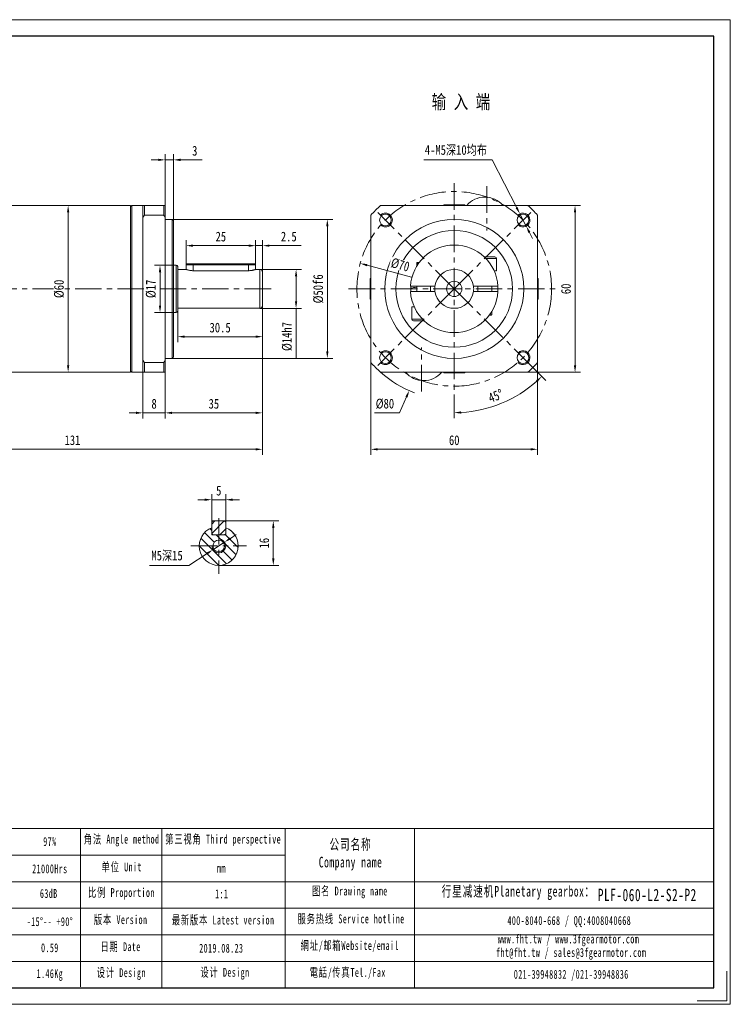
# Model space of a CAD drawing. Header units: millimetres. Extents: x -67 to 433, y -60 to 294.
# Tile 3 of 3: x 178 to 433, y -60 to 294. Entities that reach past the tile are written whole.
import ezdxf

# ---------------------------------------------------------------- set-up
doc = ezdxf.new("R2010")
doc.units = ezdxf.units.MM
doc.header["$LTSCALE"] = 1.5
doc.linetypes.add('CENTER', pattern=[10.16, 6.35, -1.27, 1.27, -1.27])
doc.layers.get('0').update_dxf_attribs({"lineweight": 18})
for name, color, linetype, lineweight in [('1轮廓实线层', 7, 'Continuous', 18), ('3中心线层', 1, 'CENTER', 18), ('7标注层', 4, 'Continuous', 18), ('SLD-0', 7, 'Continuous', 18), ('图框_外框线', 7, 'Continuous', 18)]:
    doc.layers.add(name, color=color, linetype=linetype, lineweight=lineweight)
doc.styles.add('PC_TEXTSTYLE', font='txt', dxfattribs={"width": 0.8})
doc.styles.add('TH_GBDIM', font='txt', dxfattribs={"width": 0.8})
doc.styles.add('标准', font='txt', dxfattribs={"width": 0.667})
doc.dimstyles.new('TH_GBDIM', dxfattribs={"dimtxt": 3.5, "dimasz": 2.5, "dimexe": 2, "dimexo": 0, "dimgap": 1.5, "dimtad": 1, "dimdec": 1, "dimdsep": 46, "dimtxsty": 'TH_GBDIM', "dimcen": 2.5, "dimdle": 5, "dimclrd": 4, "dimclre": 4, "dimclrt": 3, "dimadec": 0, "dimazin": 2, "dimtfac": 0.714286, "dimtdec": 1, "dimtmove": 0, "dimatfit": 3, "dimfxl": 1, "dimtolj": 1, "dimarcsym": 0})

# ---------------------------------------------------------------- blocks, each defined once
blk = doc.blocks.new('*X6')
at = {"layer": '7标注层', "transparency": 16777216}
for points in [[(357, 226.24), (356.26, 225.86), (357.77, 223.83)], [(361.57, 217.35), (360.83, 216.96), (360.06, 219.38)]]:
    blk.add_hatch(color=4, dxfattribs=at).paths.add_polyline_path(points, flags=0)
at = {"layer": '7标注层', "color": 4, "transparency": 16777216}
for p, q in [((323.24, 243.25), (347.79, 243.25)), ((347.79, 243.25), (356.63, 226.05)), ((360.06, 219.38), (357.77, 223.83)), ((361.2, 217.16), (362.34, 214.93))]:
    blk.add_line(p, q, dxfattribs=at)
at = {"layer": '7标注层', "color": 3, "transparency": 16777216, "insert": (334.76, 246.63), "char_height": 3.5, "width": 47.1022, "attachment_point": 5, "style": 'TH_GBDIM'}
blk.add_mtext('4-M5深10均布', dxfattribs=at)
blk = doc.blocks.new('*X7')
at = {"layer": '7标注层', "transparency": 16777216}
for points in [[(306.66, 139.57), (306.66, 138.74), (304.16, 139.16)], [(361.66, 139.57), (361.66, 138.74), (364.16, 139.16)]]:
    blk.add_hatch(color=4, dxfattribs=at).paths.add_polyline_path(points, flags=0)
at = {"layer": '7标注层', "color": 4, "transparency": 16777216}
for p, q in [((304.16, 170.4), (304.16, 137.16)), ((364.16, 170.4), (364.16, 137.16)), ((306.66, 139.16), (361.66, 139.16))]:
    blk.add_line(p, q, dxfattribs=at)
at = {"layer": '7标注层', "color": 3, "transparency": 16777216, "insert": (334.16, 142.41), "char_height": 3.5, "width": 7.1867, "attachment_point": 5, "style": 'TH_GBDIM'}
blk.add_mtext('60', dxfattribs=at)
blk = doc.blocks.new('*X8')
at = {"layer": '7标注层', "transparency": 16777216}
for points in [[(377.2, 224.35), (378.03, 224.35), (377.61, 226.85)], [(377.2, 169.35), (378.03, 169.35), (377.61, 166.85)]]:
    blk.add_hatch(color=4, dxfattribs=at).paths.add_polyline_path(points, flags=0)
at = {"layer": '7标注层', "color": 4, "transparency": 16777216}
for p, q in [((360.62, 226.85), (379.61, 226.85)), ((377.61, 169.35), (377.61, 224.35)), ((360.62, 166.85), (379.61, 166.85))]:
    blk.add_line(p, q, dxfattribs=at)
at = {"layer": '7标注层', "color": 3, "transparency": 16777216, "insert": (374.36, 196.85), "char_height": 3.5, "width": 7.1867, "attachment_point": 5, "rotation": 90, "style": 'TH_GBDIM'}
blk.add_mtext('60', dxfattribs=at)
blk = doc.blocks.new('*X14')
at = {"layer": '7标注层', "transparency": 16777216}
for points in [[(138.23, 139.57), (138.23, 138.74), (135.73, 139.16)], [(262.73, 139.57), (262.73, 138.74), (265.23, 139.16)]]:
    blk.add_hatch(color=4, dxfattribs=at).paths.add_polyline_path(points, flags=0)
at = {"layer": '7标注层', "color": 4, "transparency": 16777216}
for p, q in [((265.23, 190.85), (265.23, 137.16)), ((135.73, 160.73), (135.73, 137.16)), ((262.73, 139.16), (138.23, 139.16))]:
    blk.add_line(p, q, dxfattribs=at)
at = {"layer": '7标注层', "color": 3, "transparency": 16777216, "insert": (196.88, 142.41), "char_height": 3.5, "width": 10.2356, "attachment_point": 5, "style": 'TH_GBDIM'}
blk.add_mtext('131', dxfattribs=at)
blk = doc.blocks.new('*X15')
at = {"layer": '7标注层', "transparency": 16777216}
for points in [[(227.73, 243.66), (227.73, 242.83), (230.23, 243.25)], [(235.73, 243.66), (235.73, 242.83), (233.23, 243.25)]]:
    blk.add_hatch(color=4, dxfattribs=at).paths.add_polyline_path(points, flags=0)
at = {"layer": '7标注层', "color": 4, "transparency": 16777216}
for p, q in [((230.23, 226.85), (230.23, 245.25)), ((233.23, 221.35), (233.23, 245.25)), ((227.73, 243.25), (225.23, 243.25)), ((230.23, 243.25), (233.23, 243.25)), ((235.73, 243.25), (243.5, 243.25))]:
    blk.add_line(p, q, dxfattribs=at)
at = {"layer": '7标注层', "color": 3, "transparency": 16777216, "insert": (240.86, 246.5), "char_height": 3.5, "width": 3.0178, "attachment_point": 5, "style": 'TH_GBDIM'}
blk.add_mtext('3', dxfattribs=at)
blk = doc.blocks.new('*X16')
at = {"layer": '7标注层', "transparency": 16777216}
for points in [[(237.23, 180.08), (237.23, 179.24), (234.73, 179.66)], [(262.73, 180.08), (262.73, 179.24), (265.23, 179.66)]]:
    blk.add_hatch(color=4, dxfattribs=at).paths.add_polyline_path(points, flags=0)
at = {"layer": '7标注层', "color": 4, "transparency": 16777216}
for p, q in [((234.73, 188.85), (234.73, 177.66)), ((265.23, 190.85), (265.23, 177.66)), ((237.23, 179.66), (262.73, 179.66))]:
    blk.add_line(p, q, dxfattribs=at)
at = {"layer": '7标注层', "color": 3, "transparency": 16777216, "insert": (249.98, 182.91), "char_height": 3.5, "width": 14.9644, "attachment_point": 5, "style": 'TH_GBDIM'}
blk.add_mtext('30.5', dxfattribs=at)
blk = doc.blocks.new('*X17')
at = {"layer": '7标注层', "transparency": 16777216}
for points in [[(288.12, 219.35), (288.95, 219.35), (288.54, 221.85)], [(288.12, 174.35), (288.95, 174.35), (288.54, 171.85)]]:
    blk.add_hatch(color=4, dxfattribs=at).paths.add_polyline_path(points, flags=0)
at = {"layer": '7标注层', "color": 4, "transparency": 16777216}
for p, q in [((232.23, 221.85), (290.54, 221.85)), ((288.54, 219.35), (288.54, 174.35)), ((232.23, 171.85), (290.54, 171.85))]:
    blk.add_line(p, q, dxfattribs=at)
at = {"layer": '7标注层', "color": 3, "transparency": 16777216, "insert": (285.29, 196.85), "char_height": 3.5, "width": 19.32, "attachment_point": 5, "rotation": 90, "style": 'TH_GBDIM'}
blk.add_mtext('%%C50f6', dxfattribs=at)
blk = doc.blocks.new('*X18')
at = {"layer": '7标注层', "transparency": 16777216}
for points in [[(260.23, 212.8), (260.23, 211.97), (262.73, 212.39)], [(267.73, 212.8), (267.73, 211.97), (265.23, 212.39)]]:
    blk.add_hatch(color=4, dxfattribs=at).paths.add_polyline_path(points, flags=0)
at = {"layer": '7标注层', "color": 4, "transparency": 16777216}
for p, q in [((262.73, 205.45), (262.73, 214.39)), ((265.23, 202.85), (265.23, 214.39)), ((260.23, 212.39), (257.73, 212.39)), ((262.73, 212.39), (265.23, 212.39)), ((267.73, 212.39), (279.1, 212.39))]:
    blk.add_line(p, q, dxfattribs=at)
at = {"layer": '7标注层', "color": 3, "transparency": 16777216, "insert": (274.66, 215.64), "char_height": 3.5, "width": 11.0444, "attachment_point": 5, "style": 'TH_GBDIM'}
blk.add_mtext('2.5', dxfattribs=at)
blk = doc.blocks.new('*X19')
at = {"layer": '7标注层', "transparency": 16777216}
for points in [[(240.23, 212.8), (240.23, 211.97), (237.73, 212.39)], [(260.23, 212.8), (260.23, 211.97), (262.73, 212.39)]]:
    blk.add_hatch(color=4, dxfattribs=at).paths.add_polyline_path(points, flags=0)
at = {"layer": '7标注层', "color": 4, "transparency": 16777216}
for p, q in [((237.73, 205.45), (237.73, 214.39)), ((262.73, 205.45), (262.73, 214.39)), ((260.23, 212.39), (240.23, 212.39))]:
    blk.add_line(p, q, dxfattribs=at)
at = {"layer": '7标注层', "color": 3, "transparency": 16777216, "insert": (250.23, 215.64), "char_height": 3.5, "width": 7.0622, "attachment_point": 5, "style": 'TH_GBDIM'}
blk.add_mtext('25', dxfattribs=at)
blk = doc.blocks.new('*X20')
at = {"layer": '7标注层', "transparency": 16777216}
for points in [[(232.73, 152.68), (232.73, 151.85), (230.23, 152.26)], [(262.73, 152.68), (262.73, 151.85), (265.23, 152.26)]]:
    blk.add_hatch(color=4, dxfattribs=at).paths.add_polyline_path(points, flags=0)
at = {"layer": '7标注层', "color": 4, "transparency": 16777216}
for p, q in [((230.23, 166.85), (230.23, 150.26)), ((265.23, 168.32), (265.23, 150.26)), ((232.73, 152.26), (262.73, 152.26))]:
    blk.add_line(p, q, dxfattribs=at)
at = {"layer": '7标注层', "color": 3, "transparency": 16777216, "insert": (247.73, 155.51), "char_height": 3.5, "width": 7, "attachment_point": 5, "style": 'TH_GBDIM'}
blk.add_mtext('35', dxfattribs=at)
blk = doc.blocks.new('*X21')
at = {"layer": '7标注层', "transparency": 16777216}
for points in [[(219.73, 152.68), (219.73, 151.85), (222.23, 152.26)], [(232.73, 152.68), (232.73, 151.85), (230.23, 152.26)]]:
    blk.add_hatch(color=4, dxfattribs=at).paths.add_polyline_path(points, flags=0)
at = {"layer": '7标注层', "color": 4, "transparency": 16777216}
for p, q in [((222.23, 166.85), (222.23, 150.26)), ((230.23, 166.85), (230.23, 150.26)), ((219.73, 152.26), (217.23, 152.26)), ((230.23, 152.26), (222.23, 152.26)), ((232.73, 152.26), (235.23, 152.26))]:
    blk.add_line(p, q, dxfattribs=at)
at = {"layer": '7标注层', "color": 3, "transparency": 16777216, "insert": (226.23, 155.51), "char_height": 3.5, "width": 3.1733, "attachment_point": 5, "style": 'TH_GBDIM'}
blk.add_mtext('8', dxfattribs=at)
blk = doc.blocks.new('*X22')
at = {"layer": '7标注层', "transparency": 16777216}
for points in [[(244.48, 121.44), (244.48, 120.61), (246.98, 121.02)], [(254.48, 121.44), (254.48, 120.61), (251.98, 121.02)]]:
    blk.add_hatch(color=4, dxfattribs=at).paths.add_polyline_path(points, flags=0)
at = {"layer": '7标注层', "color": 4, "transparency": 16777216}
for p, q in [((244.48, 121.02), (241.98, 121.02)), ((246.98, 113), (246.98, 123.02)), ((246.98, 121.02), (251.98, 121.02)), ((251.98, 113), (251.98, 123.02)), ((254.48, 121.02), (256.98, 121.02))]:
    blk.add_line(p, q, dxfattribs=at)
at = {"layer": '7标注层', "color": 3, "transparency": 16777216, "insert": (249.48, 124.27), "char_height": 3.5, "width": 3.0178, "attachment_point": 5, "style": 'TH_GBDIM'}
blk.add_mtext('5', dxfattribs=at)
blk = doc.blocks.new('*X23')
at = {"layer": '7标注层', "transparency": 16777216}
for points in [[(268.68, 110.9), (269.52, 110.9), (269.1, 113.4)], [(268.68, 99.9), (269.52, 99.9), (269.1, 97.4)]]:
    blk.add_hatch(color=4, dxfattribs=at).paths.add_polyline_path(points, flags=0)
at = {"layer": '7标注层', "color": 4, "transparency": 16777216}
for p, q in [((251.58, 113.4), (271.1, 113.4)), ((269.1, 110.9), (269.1, 99.9)), ((249.48, 97.4), (271.1, 97.4))]:
    blk.add_line(p, q, dxfattribs=at)
at = {"layer": '7标注层', "color": 3, "transparency": 16777216, "insert": (265.85, 105.4), "char_height": 3.5, "width": 6.8833, "attachment_point": 5, "rotation": 90, "style": 'TH_GBDIM'}
blk.add_mtext('16', dxfattribs=at)
blk = doc.blocks.new('*X24')
at = {"layer": '7标注层', "transparency": 16777216}
for points in [[(253.44, 107.48), (253.9, 106.78), (251.57, 105.76)], [(245.07, 102.02), (245.52, 101.32), (247.39, 103.03)]]:
    blk.add_hatch(color=4, dxfattribs=at).paths.add_polyline_path(points, flags=0)
at = {"layer": '7标注层', "color": 4, "transparency": 16777216}
for p, q in [((253.67, 107.13), (255.76, 108.5)), ((251.57, 105.76), (247.39, 103.03)), ((238.75, 97.4), (245.29, 101.67)), ((224.54, 97.4), (238.75, 97.4))]:
    blk.add_line(p, q, dxfattribs=at)
at = {"layer": '7标注层', "color": 3, "transparency": 16777216, "insert": (230.9, 100.78), "char_height": 3.5, "width": 23.3022, "attachment_point": 5, "style": 'TH_GBDIM'}
blk.add_mtext('M5深15', dxfattribs=at)
blk = doc.blocks.new('*X25')
at = {"layer": '7标注层', "transparency": 16777216}
for points in [[(276.88, 201.35), (277.71, 201.35), (277.29, 203.85)], [(276.88, 192.35), (277.71, 192.35), (277.29, 189.85)]]:
    blk.add_hatch(color=4, dxfattribs=at).paths.add_polyline_path(points, flags=0)
at = {"layer": '7标注层', "color": 4, "transparency": 16777216}
for p, q in [((264.23, 203.85), (279.29, 203.85)), ((277.29, 201.35), (277.29, 192.35)), ((264.23, 189.85), (279.29, 189.85)), ((277.29, 189.85), (277.29, 172.09))]:
    blk.add_line(p, q, dxfattribs=at)
at = {"layer": '7标注层', "color": 3, "transparency": 16777216, "insert": (274.04, 179.72), "char_height": 3.5, "width": 19.2889, "attachment_point": 5, "rotation": 90, "style": 'TH_GBDIM'}
blk.add_mtext('%%C14h7', dxfattribs=at)
blk = doc.blocks.new('*X26')
at = {"layer": '7标注层', "transparency": 16777216}
blk.add_hatch(color=4, dxfattribs=at).paths.add_polyline_path([(316.61, 158.15), (317.37, 157.81), (318, 160.26)], flags=0)
at = {"layer": '7标注层', "color": 4, "transparency": 16777216}
for p, q in [((334.16, 194.35), (334.16, 199.35)), ((331.66, 196.85), (336.66, 196.85)), ((314.47, 152.26), (316.99, 157.98)), ((305.5, 152.26), (314.47, 152.26))]:
    blk.add_line(p, q, dxfattribs=at)
blk.add_arc((334.16, 196.85), 40, 228.5904, 249.0338, dxfattribs=at)
at = {"layer": '7标注层', "color": 3, "transparency": 16777216, "insert": (309.24, 155.51), "char_height": 3.5, "width": 11.3867, "attachment_point": 5, "style": 'TH_GBDIM'}
blk.add_mtext('%%C80', dxfattribs=at)
blk = doc.blocks.new('*X28')
at = {"transparency": 16777216}
for points in [[(363.55, 163.95), (364.12, 163.35), (365.65, 165.37)], [(336.68, 151.98), (336.65, 152.81), (334.16, 152.33)]]:
    blk.add_hatch(color=4, dxfattribs=at).paths.add_polyline_path(points, flags=0)
at = {"color": 4, "transparency": 16777216}
for p, q in [((361.68, 169.34), (367.06, 163.95)), ((334.16, 158.85), (334.16, 150.33))]:
    blk.add_line(p, q, dxfattribs=at)
blk.add_arc((334.16, 196.85), 44.53, 273.2173, 311.7827, dxfattribs=at)
at = {"color": 3, "transparency": 16777216, "insert": (349.09, 158.37), "char_height": 3.5, "width": 12.5056, "attachment_point": 5, "rotation": 21.1964, "style": 'TH_GBDIM'}
blk.add_mtext('45%%D', dxfattribs=at)
blk = doc.blocks.new('*X29')
at = {"layer": '7标注层', "transparency": 16777216}
blk.add_hatch(color=4, dxfattribs=at).paths.add_polyline_path([(302.91, 205.77), (302.69, 204.96), (300.39, 206.02)], flags=0)
at = {"layer": '7标注层', "color": 4, "transparency": 16777216}
blk.add_line((318.76, 201.04), (302.8, 205.37), dxfattribs=at)
at = {"layer": '7标注层', "color": 3, "transparency": 16777216, "insert": (314.75, 205.49), "char_height": 3.5, "width": 12.792, "attachment_point": 5, "rotation": 344.8165, "style": 'TH_GBDIM'}
blk.add_mtext('%%C70', dxfattribs=at)
blk = doc.blocks.new('*X30')
at = {"layer": '7标注层', "transparency": 16777216}
for points in [[(227.95, 202.85), (228.78, 202.85), (228.36, 205.35)], [(227.95, 190.85), (228.78, 190.85), (228.36, 188.35)]]:
    blk.add_hatch(color=4, dxfattribs=at).paths.add_polyline_path(points, flags=0)
at = {"layer": '7标注层', "color": 4, "transparency": 16777216}
for p, q in [((233.73, 205.35), (226.36, 205.35)), ((228.36, 202.85), (228.36, 190.85)), ((233.73, 188.35), (226.36, 188.35))]:
    blk.add_line(p, q, dxfattribs=at)
at = {"layer": '7标注层', "color": 3, "transparency": 16777216, "insert": (225.11, 196.85), "char_height": 3.5, "width": 11.3244, "attachment_point": 5, "rotation": 90, "style": 'TH_GBDIM'}
blk.add_mtext('%%C17', dxfattribs=at)
blk = doc.blocks.new('*X31')
at = {"layer": '7标注层', "transparency": 16777216}
for points in [[(194.91, 224.35), (195.74, 224.35), (195.32, 226.85)], [(194.91, 169.35), (195.74, 169.35), (195.32, 166.85)]]:
    blk.add_hatch(color=4, dxfattribs=at).paths.add_polyline_path(points, flags=0)
at = {"layer": '7标注层', "color": 4, "transparency": 16777216}
for p, q in [((194.77, 226.85), (197.32, 226.85)), ((195.32, 224.35), (195.32, 169.35)), ((194.77, 166.85), (197.32, 166.85))]:
    blk.add_line(p, q, dxfattribs=at)
at = {"layer": '7标注层', "color": 3, "transparency": 16777216, "insert": (192.07, 196.85), "char_height": 3.5, "width": 11.3867, "attachment_point": 5, "rotation": 90, "style": 'TH_GBDIM'}
blk.add_mtext('%%C60', dxfattribs=at)

msp = doc.modelspace()

# ---------------------------------------------------------------- hatches: boundary and pattern name
at = {"linetype": 'Continuous', "lineweight": 0}
h = msp.add_hatch(dxfattribs=at)
h.set_pattern_fill('ANSI31', color=2, style=0, pattern_type=0)
h.set_pattern_definition([(45, (0, 0), (-1.683798, 1.683798), [])])
h.paths.add_polyline_path([(246.98092, 108.79852), (247.38092, 108.39852), (251.58092, 108.39852), (251.98092, 108.79852), (251.98092, 112.99852), (251.58092, 113.39852), (247.38092, 113.39852), (246.98092, 112.99852)], flags=0)
h = msp.add_hatch(dxfattribs=at)
h.set_pattern_fill('ANSI31', color=2, style=0, pattern_type=0)
h.set_pattern_definition([(135, (0, 0), (-1.683798, -1.683798), [])])
edge = h.paths.add_edge_path(flags=0)
edge.add_line((251.98092, 108.39852), (246.98092, 108.39852))
edge.add_line((246.98092, 108.39852), (246.98092, 110.936868))
edge.add_arc((249.48092, 104.39852), 7, 110.92483243, 429.07516757)
edge.add_line((251.98092, 110.936868), (251.98092, 108.39852))
edge = h.paths.add_edge_path(flags=0)
edge.add_arc((249.48092, 104.39852), 2.1, 0, 360)

# ---------------------------------------------------------------- linework, layer by layer
at = {"color": 7, "linetype": 'Continuous', "lineweight": 15}
for p, q in [((217.73092, 226.853256), (217.73092, 166.853256)), ((218.23092, 226.853256), (218.23092, 196.853256)), ((222.23092, 222.548586), (222.23092, 226.853256)), ((222.73092, 226.853256), (222.73092, 223.310769)), ((229.73092, 226.853256), (222.73092, 226.853256)), ((229.73092, 223.310769), (229.73092, 226.853256)), ((230.23092, 226.853256), (230.23092, 222.548586)), ((360.622244, 226.853256), (307.707217, 226.853256)), ((330.399731, 227.033256), (330.399731, 226.853256)), ((330.399731, 227.033256), (337.929731, 227.033256)), ((337.929731, 227.033256), (337.929731, 226.853256)), ((345.183971, 229.853278), (345.14549, 229.853278)), ((222.73092, 223.310769), (229.73092, 223.310769)), ((304.164731, 223.310769), (304.164731, 170.395743)), ((364.164731, 170.395743), (364.164731, 223.310769)), ((222.23092, 196.853256), (222.23092, 222.548586)), ((230.23092, 171.157926), (230.23092, 222.548586)), ((232.73092, 171.853256), (232.73092, 221.853256)), ((233.23092, 221.353256), (233.23092, 172.353256)), ((237.73092, 205.453256), (237.73092, 203.853256)), ((240.23092, 205.453256), (237.73092, 205.453256)), ((238.13092, 205.853256), (240.23092, 205.853256)), ((240.23092, 205.853256), (260.23092, 205.853256)), ((240.23092, 205.853256), (240.23092, 205.453256)), ((260.23092, 205.453256), (240.23092, 205.453256)), ((240.23092, 205.453256), (240.23092, 203.391604)), ((260.23092, 205.453256), (260.23092, 205.853256)), ((260.23092, 205.853256), (262.33092, 205.853256)), ((262.73092, 205.453256), (260.23092, 205.453256)), ((260.23092, 205.453256), (260.23092, 203.391604)), ((262.73092, 205.453256), (262.73092, 203.853256)), ((320.664731, 206.153256), (320.664731, 204.965746)), ((321.453613, 206.153256), (320.664731, 206.153256)), ((320.864731, 206.353256), (321.586914, 206.353256)), ((344.926352, 208.353256), (346.977231, 208.353256)), ((347.289731, 207.728256), (345.557574, 207.728256)), ((346.977231, 208.353256), (348.789731, 208.353256)), ((349.414731, 207.728256), (347.289731, 207.728256)), ((349.414731, 207.728256), (349.414731, 203.353256)), ((234.23092, 196.853256), (234.23092, 205.353256)), ((234.73092, 204.853256), (234.73092, 196.853256)), ((260.23092, 203.391604), (240.23092, 203.391604)), ((264.23092, 196.853256), (264.23092, 203.853256)), ((265.23092, 202.853256), (265.23092, 196.853256)), ((349.414731, 203.353256), (348.510897, 203.353256)), ((303.984731, 193.088256), (303.984731, 200.618256)), ((364.344731, 200.618256), (364.344731, 193.088256)), ((218.23092, 196.853256), (218.23092, 166.853256)), ((222.23092, 171.157926), (222.23092, 196.853256)), ((234.23092, 188.353256), (234.23092, 196.853256)), ((234.73092, 196.853256), (234.73092, 188.853256)), ((264.23092, 189.853256), (264.23092, 196.853256)), ((265.23092, 196.853256), (265.23092, 190.853256)), ((318.53018, 195.850626), (318.505825, 196.360185)), ((326.731696, 197.853256), (318.947553, 197.853256)), ((318.947553, 195.853256), (326.731696, 195.853256)), ((320.664731, 197.853256), (320.664731, 195.853256)), ((325.664731, 197.853256), (325.664731, 195.853256)), ((349.381908, 197.853256), (341.597765, 197.853256)), ((341.597765, 195.853256), (349.381908, 195.853256)), ((342.664731, 197.853256), (342.664731, 195.853256)), ((347.664731, 197.853256), (347.664731, 195.853256)), ((349.807828, 197.712285), (349.616223, 197.863815)), ((318.914731, 190.353256), (318.914731, 185.978256)), ((318.914731, 190.353256), (319.818564, 190.353256)), ((347.664731, 188.740766), (347.664731, 187.553256)), ((318.914731, 185.978256), (321.039731, 185.978256)), ((321.352231, 185.353256), (319.539731, 185.353256)), ((321.039731, 185.978256), (322.771887, 185.978256)), ((323.403109, 185.353256), (321.352231, 185.353256)), ((347.464731, 187.353256), (346.727075, 187.353256)), ((346.875848, 187.553256), (347.664731, 187.553256)), ((222.23092, 166.853256), (222.23092, 171.157926)), ((229.73092, 170.395743), (222.73092, 170.395743)), ((222.73092, 170.395743), (222.73092, 166.853256)), ((229.73092, 166.853256), (229.73092, 170.395743)), ((230.23092, 171.157926), (230.23092, 166.853256)), ((222.73092, 166.853256), (229.73092, 166.853256)), ((307.707217, 166.853256), (360.622244, 166.853256)), ((330.399731, 166.853256), (330.399731, 166.673256)), ((337.929731, 166.673256), (330.399731, 166.673256)), ((337.929731, 166.853256), (337.929731, 166.673256)), ((323.14549, 163.853234), (323.183971, 163.853234)), ((246.98092, 112.99852), (247.38092, 113.39852)), ((251.58092, 113.39852), (247.38092, 113.39852)), ((251.58092, 113.39852), (251.98092, 112.99852)), ((246.98092, 112.99852), (246.98092, 108.79852)), ((246.98092, 108.39852), (246.98092, 110.936868)), ((251.98092, 108.79852), (251.98092, 112.99852)), ((251.98092, 110.936868), (251.98092, 108.39852)), ((247.38092, 108.39852), (246.98092, 108.79852)), ((246.98092, 108.39852), (251.98092, 108.39852)), ((251.58092, 108.39852), (247.38092, 108.39852)), ((251.98092, 108.79852), (251.58092, 108.39852))]:
    msp.add_line(p, q, dxfattribs=at)
for points in [[(318.505825, 196.360185), (318.519484, 197.672217), (318.530199, 197.856182)], [(349.79921, 197.85699), (349.830548, 196.690168), (349.799235, 195.849908)]]:
    msp.add_lwpolyline(points, dxfattribs=at)
for centre in [(309.415993, 221.601993), (358.913468, 221.601993), (309.415993, 172.104519), (358.913468, 172.104519)]:
    msp.add_circle(centre, 2.1)
for centre, radius in [((334.164731, 196.853256), 25), ((334.164731, 196.853256), 21), ((334.164731, 196.853256), 2.75), ((334.164731, 196.853256), 2.75), ((249.48092, 104.39852), 2.1)]:
    msp.add_circle(centre, radius, dxfattribs=at)
for centre, radius, start, end in [((334.164731, 196.853256), 40, 131.40962211, 138.59037789), ((345.14549, 221.353278), 8.5, 90, 139.67997746), ((345.183971, 221.353278), 8.5, 40.32002254, 90), ((334.164731, 196.853256), 40, 41.40962211, 48.59037789), ((334.164731, 196.853256), 15.75, 3.64027588, 176.35972412), ((348.789731, 207.728256), 0.625, 360, 90), ((234.23092, 204.853256), 0.5, 0, 90), ((264.23092, 202.853256), 1, 0, 90), ((334.164731, 196.853256), 7, 8.2132107, 171.7867893), ((334.164731, 196.853256), 15.75, 183.64027588, 356.35972412), ((320.007472, 195.23013), 2.125, 71.98306934, 135.24046322), ((320.247523, 199.91493), 2.125, 255.97720168, 281.32259052), ((334.164731, 196.853256), 7, 171.7867893, 188.2132107), ((334.164731, 196.853256), 7, 188.2132107, 351.7867893), ((334.164731, 196.853256), 7, 351.7867893, 8.2132107), ((234.23092, 188.853256), 0.5, 270, 0), ((264.23092, 190.853256), 1, 270, 0), ((319.539731, 185.978256), 0.625, 180, 270), ((334.164731, 196.853256), 40, 221.40962211, 228.59037789), ((334.164731, 196.853256), 40, 311.40962211, 318.59037789), ((323.14549, 172.353234), 8.5, 220.32002254, 270), ((323.183971, 172.353234), 8.5, 270, 319.67997746), ((249.48092, 104.39852), 7, 110.92483243, 69.07516757)]:
    msp.add_arc(centre, radius, start, end, dxfattribs=at)
at = {"color": 4}
for centre, start, end in [((309.415993, 221.601993), 227.0467131, 135), ((358.913468, 221.601993), 225, 137.0467131), ((309.415993, 172.104519), 225, 132.9532869), ((358.913468, 172.104519), 222.9532869, 135), ((249.48092, 104.39852), 180, 90)]:
    msp.add_arc(centre, 2.5, start, end, dxfattribs=at)
at = {"color": 7, "linetype": 'Continuous', "lineweight": 15}
for points in [[(217.73092, 226.853256), (162.729187, 226.853024)], [(218.23092, 226.853256), (217.73092, 226.353256)], [(222.23092, 226.853256), (218.23092, 226.853256)], [(222.23092, 226.853256), (222.73092, 226.853256)], [(229.73092, 226.853256), (230.23092, 226.853256)], [(222.73092, 223.310769), (222.23092, 222.548586)], [(230.23092, 222.548586), (229.73092, 223.310769)], [(232.73092, 221.853256), (230.23092, 221.853256)], [(233.23092, 221.353256), (232.73092, 221.853256)], [(238.13092, 205.853256), (237.73092, 205.453256)], [(262.73092, 205.453256), (262.33092, 205.853256)], [(320.864731, 206.353256), (320.664731, 206.153256)], [(234.23092, 205.353256), (233.23092, 205.353256)], [(237.73092, 203.853256), (234.73092, 203.853256)], [(264.23092, 203.853256), (262.73092, 203.853256)], [(304.164731, 200.618256), (303.984731, 200.618256)], [(364.344731, 200.618256), (364.164731, 200.618256)], [(318.947553, 197.853256), (318.446509, 197.853256)], [(318.446509, 195.853256), (318.947553, 195.853256)], [(327.236527, 197.853256), (326.731696, 197.853256)], [(326.731696, 195.853256), (327.236527, 195.853256)], [(341.597765, 197.853256), (341.092934, 197.853256)], [(341.092934, 195.853256), (341.597765, 195.853256)], [(349.882952, 197.853256), (349.381908, 197.853256)], [(349.381908, 195.853256), (349.882952, 195.853256)], [(303.984731, 193.088256), (304.164731, 193.088256)], [(364.164731, 193.088256), (364.344731, 193.088256)], [(233.23092, 188.353256), (234.23092, 188.353256)], [(234.73092, 189.853256), (264.23092, 189.853256)], [(347.464731, 187.353256), (347.664731, 187.553256)], [(222.23092, 171.157926), (222.73092, 170.395743)], [(229.73092, 170.395743), (230.23092, 171.157926)], [(230.23092, 171.853256), (232.73092, 171.853256)], [(232.73092, 171.853256), (233.23092, 172.353256)], [(162.725616, 166.853963), (217.73092, 166.853256)], [(217.73092, 167.353256), (218.23092, 166.853256)], [(218.23092, 166.853256), (222.23092, 166.853256)], [(222.73092, 166.853256), (222.23092, 166.853256)], [(230.23092, 166.853256), (229.73092, 166.853256)]]:
    msp.add_open_spline(points, degree=1, dxfattribs=at)
for points, knots in [([(240.23092, 203.391604), (240.097432, 203.393994), (239.82641, 203.398847), (239.43387, 203.436626), (239.061109, 203.492262), (238.719133, 203.561617), (238.410686, 203.638366), (238.148174, 203.71408), (237.938258, 203.781264), (237.800677, 203.828418), (237.732825, 203.852572), (237.738132, 203.850683), (237.739921, 203.850046)], [0, 0, 0, 0, 0.257833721, 0.5234834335, 0.7812285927, 1.0459027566, 1.3142002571, 1.5898092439, 1.8657110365, 2.1502463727, 2.4151086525, 2.54972906, 2.54972906, 2.54972906, 2.54972906]), ([(262.721918, 203.850046), (262.723635, 203.850657), (262.728488, 203.852384), (262.664447, 203.829596), (262.540335, 203.78697), (262.352932, 203.726339), (262.110191, 203.654662), (261.810407, 203.57721), (261.461381, 203.502949), (261.069188, 203.441315), (260.654882, 203.399499), (260.369361, 203.394182), (260.23092, 203.391604)], [0, 0, 0, 0, 0.138646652, 0.3919811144, 0.6524880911, 0.9096912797, 1.1736328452, 1.4444470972, 1.7228114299, 1.9980267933, 2.2820579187, 2.5494081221, 2.5494081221, 2.5494081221, 2.5494081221])]:
    msp.add_open_spline(points, degree=3, knots=knots, dxfattribs=at)
at = {"layer": '3中心线层'}
for p, q in [((334.164731, 234.853256), (334.164731, 158.853256)), ((345.915412, 233.743328), (345.915412, 217.901705)), ((334.164731, 196.853256), (306.652855, 224.365131)), ((334.164731, 196.853256), (361.676606, 224.365131)), ((268.277029, 196.853256), (131.803183, 196.853256)), ((296.164731, 196.853256), (372.164731, 196.853256)), ((334.164731, 196.853256), (306.652855, 169.341381)), ((334.164731, 196.853256), (361.676606, 169.341381)), ((322.414049, 159.963183), (322.414049, 175.804807)), ((249.48092, 114.39852), (249.48092, 94.39852)), ((239.48092, 104.39852), (259.48092, 104.39852))]:
    msp.add_line(p, q, dxfattribs=at)
msp.add_circle((334.164731, 196.853256), 35, dxfattribs=at)
at = {"layer": '图框_外框线'}
for p, q in [((-23.06484, 2.746955), (427.484934, 2.746955)), ((199.790112, 2.746955), (199.790112, -54.163721)), ((229.025013, 2.746955), (229.025013, -54.481158)), ((273.330443, 2.746955), (273.330443, -54.481158)), ((319.850813, 2.746955), (319.850813, -54.481158)), ((20.112215, -6.801578), (273.330443, -6.801578)), ((-23.06484, -16.350111), (427.484934, -16.350111)), ((20.112215, -25.898644), (427.484934, -25.898644)), ((20.112215, -35.447177), (427.484934, -35.447177)), ((20.112215, -44.99571), (427.484934, -44.99571))]:
    msp.add_line(p, q, dxfattribs=at)
at = {"layer": '图框_外框线', "color": 3}
msp.add_lwpolyline([(432.253925, -48.519919), (432.253925, -59.25015), (421.523694, -59.25015)], dxfattribs=at)

# ---------------------------------------------------------------- texts
at = {"color": 3, "insert": (326.063556, 266.606048), "char_height": 5, "width": 30.52549142, "attachment_point": 1, "style": 'PC_TEXTSTYLE'}
msp.add_mtext('输 入 端', dxfattribs=at)
at = {"layer": 'SLD-0', "color": 1, "attachment_point": 2, "style": '标准'}
for s, insert, char_height, width in [('\\T1.1;角法 Angle method ', (214.562874, 0.548134), 3.18284438, 40.70439211), ('\\T1.1;第三视角 Third perspective', (251.066087, 0.548134), 3.18284438, 48.78150386), ('\\T1.1;97%', (188.751277, -0.301464), 3.1828444, 40.70439211), ('\\T1.1;公司名称\\PCompany name', (296.885676, -1.022621), 3.81941326, 49.44947635), ('\\T1.1;{\\fsimsun|b1|i0|c134|p2;21000Hrs}', (188.751277, -10.111342), 3.18284438, 40.70439211), ('\\T1.1;单位 Unit', (214.580512, -9.448254), 3.18284438, 40.70439211), ('\\T1.1;mm', (250.466124, -9.898942), 3.1828444, 40.70439211), ('\\T1.1;图名 Drawing name', (296.624602, -18.110248), 3.18284438, 40.70439211), ('\\T1.1;  行星减速机Planetary gearbox：', (355.302331, -17.86473), 3.81941326, 60.07035698), ('\\T1.1;{\\fSimSun|b1|i0|c134|p2;63dB}', (188.359322, -18.995793), 3.18284438, 21.00302832), ('\\T1.1;比例 Proportion', (214.463863, -18.657136), 3.18284438, 27.40639549), ('\\T1.1;1:1', (250.544545, -19.130126), 3.1828444, 40.70439211), ('\\T1.1;\\pxt5; PLF-060-L2-S2-P2', (402.489547, -18.878802), 4.45598213, 41.29711758), ('\\T1.1;版本 Version', (214.201881, -28.404574), 3.18284438, 40.70439211), ('\\T1.1;最新版本 Latest version', (251.040574, -28.543435), 3.18284438, 40.70439211), ('\\T1.1;服务热线 Service hotline', (297.075951, -28.118637), 3.18284438, 45.34860317), ('\\T1.1;{\\fSimSun|b1|i0|c134|p2;-15%%D-- +90%%D}', (188.751277, -29.117643), 3.18284438, 27.30332137), ('\\T1.1;400-8040-668 / QQ:4008040668', (375.534269, -28.726805), 3.18284438, 92.66981674), ('\\T1.1;www.fht.tw / www.3fgearmotor.com ', (375.240794, -35.356241), 3.18284438, 92.77413733), ('\\T1.1;{\\fsimsun|b1|i0|c134|p2;0.59}', (188.751277, -38.501732), 3.18284438, 21.5269832), ('\\T1.1;日期 Date', (214.170149, -38.116806), 3.18284438, 40.70439211), ('\\T1.1;2019.08.23', (250.403375, -38.669855), 3.18284438, 40.70439211), ('\\T1.1;網址/邮箱Website/email', (296.580352, -37.708049), 3.18284438, 47.20362751), ('\\T1.1;\\pxt12;fht@fht.tw / sales@3fgearmotor.com ', (376.210798, -40.202871), 3.18284438, 92.77413733), ('\\T1.1;{\\fsimsun|b1|i0|c134|p2;1.46Kg}', (188.751277, -47.809235), 3.18284438, 21.29594619), ('\\T1.1;设计 Design', (214.431715, -47.466431), 3.18284438, 40.70439211), ('\\T1.1;设计 Design', (251.707825, -47.340565), 3.18284438, 40.70439211), ('\\T1.1;電話/传真Tel./Fax', (295.867253, -47.372226), 3.18284438, 47.7713488), ('\\T1.1;021-39948832 /021-39948836 ', (376.244079, -48.068131), 3.18284438, 70.84007196)]:
    msp.add_mtext(s, dxfattribs=dict(at, insert=insert, char_height=char_height, width=width))

# ---------------------------------------------------------------- dimensions: what is measured, and where the dimension line sits
dim = msp.add_angular_dim_2l(base=(350.26448, 155.337888), line1=((334.164731, 234.853256), (334.164731, 158.853256)), line2=((334.164731, 196.853256), (361.676606, 169.341381)), dimstyle='TH_GBDIM', override={"dimtad": 1, "dimtih": 0, "dimtoh": 0, "dimsah": 1, "dimtdec": 0, "dimtzin": 8})
dim.commit()
dim.dimension.update_dxf_attribs({"geometry": '*X28', "text_midpoint": (350.26448, 155.337888), "dimtype": 162})
at = {"layer": '7标注层'}
for base, p1, p2, override, picture, middle in [((233.23092, 243.247493), (230.23092, 226.853256), (233.23092, 221.353256), {"dimsah": 1, "dimtzin": 0}, '*X15', (240.864253, 246.497493)), ((237.73092, 212.387671), (262.73092, 205.453256), (237.73092, 205.453256), {"dimdec": 5, "dimsah": 1, "dimtzin": 0}, '*X19', (250.23092, 215.637671)), ((265.23092, 212.387671), (262.73092, 205.453256), (265.23092, 202.853256), {"dimdec": 5, "dimsah": 1, "dimtzin": 0}, '*X18', (274.664253, 215.637671)), ((222.23092, 152.264395), (230.23092, 166.853256), (222.23092, 166.853256), {"dimdec": 5, "dimsah": 1, "dimtzin": 0}, '*X21', (226.23092, 155.514395)), ((265.23092, 152.264395), (230.23092, 166.853256), (265.23092, 168.319146), {"dimdec": 5, "dimsah": 1, "dimtzin": 0}, '*X20', (247.73092, 155.514395)), ((251.98092, 121.022496), (246.98092, 112.99852), (251.98092, 112.99852), {"dimdec": 5, "dimsah": 1, "dimtzin": 0}, '*X22', (249.48092, 124.272496))]:
    dim = msp.add_linear_dim(base=base, p1=p1, p2=p2, dimstyle='TH_GBDIM', override=override, dxfattribs=at)
    dim.commit()
    dim.dimension.update_dxf_attribs({"geometry": picture, "text_midpoint": middle})
for p1, p2, text, picture, middle in [((360.056383, 219.37854), (357.770552, 223.825446), '4-M5深10均布', '*X6', (347.787092, 243.247493)), ((251.574919, 105.76423), (247.38692, 103.032809), 'M5深15', '*X24', (238.748046, 97.39852))]:
    dim = msp.add_diameter_dim_2p(p1=p1, p2=p2, text=text, dimstyle='TH_GBDIM', override={"dimtoh": 1, "dimdec": 0, "dimpost": '%%C<>', "dimsah": 1, "dimtzin": 0}, dxfattribs=at)
    dim.commit()
    dim.dimension.update_dxf_attribs({"geometry": picture, "text_midpoint": middle, "dimtype": 163})
dim = msp.add_diameter_dim_2p(p1=(350.326355, 233.442898), p2=(318.003106, 160.263614), dimstyle='TH_GBDIM', override={"dimtih": 1, "dimtoh": 1, "dimpost": '%%C<>', "dimsah": 1, "dimtofl": 0, "dimtzin": 0}, dxfattribs=at)
dim.commit()
dim.dimension.update_dxf_attribs({"geometry": '*X26', "text_midpoint": (314.469856, 152.264395), "dimtype": 163})
dim = msp.add_linear_dim(base=(377.614275, 226.853256), p1=(360.622244, 166.853256), p2=(360.622244, 226.853256), angle=90, dimstyle='TH_GBDIM', override={"dimdec": 5, "dimsah": 1, "dimtzin": 0}, dxfattribs=at)
dim.commit()
dim.dimension.update_dxf_attribs({"geometry": '*X8', "text_midpoint": (377.614275, 196.853256), "dimtype": 160})
dim = msp.add_linear_dim(base=(288.536322, 171.853256), p1=(232.23092, 221.853256), p2=(232.23092, 171.853256), angle=90, text='%%C<>f6', dimstyle='TH_GBDIM', override={"dimdec": 5, "dimsah": 1, "dimtzin": 0}, dxfattribs=at)
dim.commit()
dim.dimension.update_dxf_attribs({"geometry": '*X17', "text_midpoint": (288.536322, 196.853256), "dimtype": 160})
dim = msp.add_linear_dim(base=(277.294347, 189.853256), p1=(264.23092, 203.853256), p2=(264.23092, 189.853256), angle=90, text='%%C<>h7', dimstyle='TH_GBDIM', override={"dimdec": 5, "dimsah": 1, "dimtzin": 0}, dxfattribs=at)
dim.commit()
dim.dimension.update_dxf_attribs({"geometry": '*X25', "text_midpoint": (274.044347, 179.719923)})
dim = msp.add_linear_dim(base=(135.73092, 139.156152), p1=(265.23092, 190.853256), p2=(135.73092, 160.727438), text='131', dimstyle='TH_GBDIM', override={"dimdec": 5, "dimsah": 1, "dimtzin": 0}, dxfattribs=at)
dim.commit()
dim.dimension.update_dxf_attribs({"geometry": '*X14', "text_midpoint": (196.88092, 139.156152), "dimtype": 160})
for base, p1, p2, picture, middle in [((265.23092, 179.659174), (234.73092, 188.853256), (265.23092, 190.853256), '*X16', (249.98092, 179.659174)), ((364.164731, 139.156152), (304.164731, 170.395743), (364.164731, 170.395743), '*X7', (334.164731, 139.156152))]:
    dim = msp.add_linear_dim(base=base, p1=p1, p2=p2, dimstyle='TH_GBDIM', override={"dimdec": 5, "dimsah": 1, "dimtzin": 0}, dxfattribs=at)
    dim.commit()
    dim.dimension.update_dxf_attribs({"geometry": picture, "text_midpoint": middle, "dimtype": 160})
dim = msp.add_linear_dim(base=(269.098574, 97.39852), p1=(251.58092, 113.39852), p2=(249.48092, 97.39852), angle=90, dimstyle='TH_GBDIM', override={"dimdec": 5, "dimsah": 1, "dimtzin": 0}, dxfattribs=at)
dim.commit()
dim.dimension.update_dxf_attribs({"geometry": '*X23', "text_midpoint": (265.848574, 105.39852)})

# ---------------------------------------------------------------- next in the draw order: wipeouts: each hides what was drawn before it
for points in [[(310.63527, 204.585802), (311.656722, 208.349661), (318.862743, 206.394061), (317.841291, 202.630202)], [(194.022639, 192.919923), (190.122639, 192.919923), (190.122639, 200.786589), (194.022639, 200.786589)], [(227.061864, 192.919923), (223.161864, 192.919923), (223.161864, 200.786589), (227.061864, 200.786589)]]:
    msp.add_wipeout(points).dxf.layer = '1轮廓实线层'

# ---------------------------------------------------------------- next in the draw order: linework, layer by layer
at = {"layer": '图框_外框线', "color": 3}
msp.add_lwpolyline([(-67.297965, -60.442398), (433.446173, -60.442398), (433.446173, 293.655243), (-67.297965, 293.655243)], close=True, dxfattribs=at)
at = {"layer": '图框_外框线', "color": 3, "lineweight": 25}
msp.add_lwpolyline([(-37.491767, -54.481158), (427.484934, -54.481158), (427.484934, 287.694003), (-37.491767, 287.694003)], close=True, dxfattribs=at)

# ---------------------------------------------------------------- next in the draw order: dimensions: what is measured, and where the dimension line sits
at = {"layer": '7标注层'}
dim = msp.add_linear_dim(base=(195.322639, 166.853256), p1=(194.771066, 226.853256), p2=(194.771066, 166.853256), angle=90, text='%%C<>', dimstyle='TH_GBDIM', override={"dimdec": 5, "dimsah": 1, "dimtzin": 0}, dxfattribs=at)
dim.commit()
dim.dimension.update_dxf_attribs({"geometry": '*X31', "text_midpoint": (192.072639, 196.853256)})
dim = msp.add_diameter_dim_2p(p1=(367.942954, 187.686379), p2=(300.386507, 206.020133), dimstyle='TH_GBDIM', override={"dimdec": 5, "dimpost": '%%C<>', "dimsah": 1, "dimtzin": 0}, dxfattribs=at)
dim.commit()
dim.dimension.update_dxf_attribs({"geometry": '*X29', "text_midpoint": (313.897797, 202.353382), "dimtype": 163})
dim = msp.add_linear_dim(base=(228.361864, 188.353256), p1=(233.73092, 205.353256), p2=(233.73092, 188.353256), angle=90, text='%%C<>', dimstyle='TH_GBDIM', override={"dimdec": 5, "dimsah": 1, "dimtzin": 0}, dxfattribs=at)
dim.commit()
dim.dimension.update_dxf_attribs({"geometry": '*X30', "text_midpoint": (228.361864, 196.853256), "dimtype": 160})

doc.saveas('drawing.dxf')
